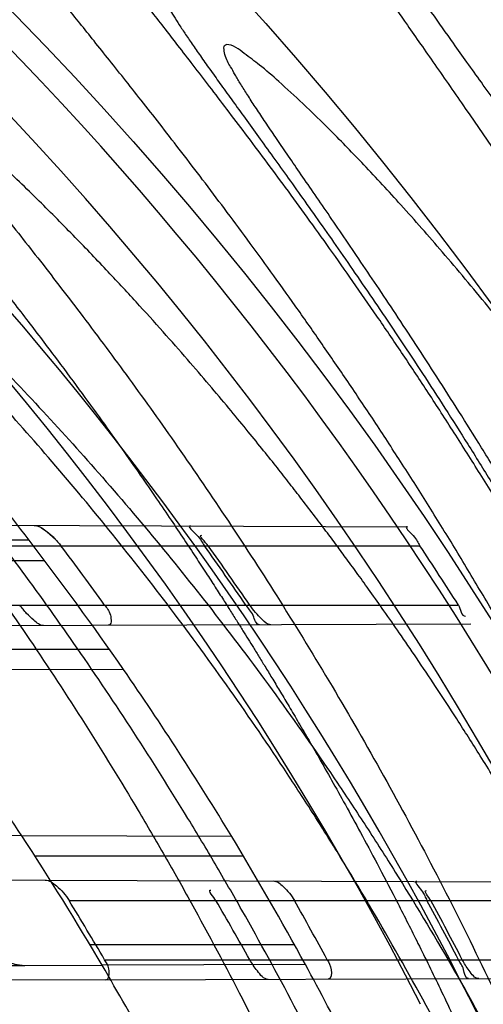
# Model space of a CAD drawing. Header units: millimetres. Extents: x 0 to 297, y 0 to 210.
# Tile 54 of 256: x 143.4252 to 143.488, y 91.1829 to 91.3161. Entities that reach past the tile are written whole.
import ezdxf

# ---------------------------------------------------------------- set-up
doc = ezdxf.new("R2010")
doc.units = ezdxf.units.MM
doc.header["$LTSCALE"] = 16.335
doc.layers.get('0').update_dxf_attribs({"linetype": 'CONTINUOUS'})
for name, color, linetype in [('01_GLOBAL', 7, 'CONTINUOUS'), ('INTFCLR_1', 7, 'CONTINUOUS'), ('INTFCLR_144815', 7, 'CONTINUOUS')]:
    doc.layers.add(name, color=color, linetype=linetype)

msp = doc.modelspace()

# ---------------------------------------------------------------- linework, layer by layer
at = {"color": 7, "linetype": 'Continuous'}
msp.add_circle((144.2368034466, 92.193132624), 3.04, dxfattribs=at)
at = {"color": 9, "linetype": 'Continuous'}
msp.add_arc((144.2368034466, 92.193132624), 3.001038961, 182.9674534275, 267.0325465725, dxfattribs=at)
at = {"layer": '01_GLOBAL', "color": 7, "linetype": 'Continuous'}
msp.add_circle((144.2368034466, 92.193132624), 3.08, dxfattribs=at)
at = {"layer": 'INTFCLR_1', "color": 9, "linetype": 'Continuous'}
for p, q in [((143.3931417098, 91.2478039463), (143.4777201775, 91.24750871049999)), ((143.4265115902, 91.24568746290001), (143.3956263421, 91.2457952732)), ((143.3973367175, 91.24490896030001), (143.4794194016, 91.24490896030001)), ((143.4286282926, 91.24290896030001), (143.3980367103, 91.24290896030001)), ((143.4038416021, 91.23690896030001), (143.4846288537, 91.23690896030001)), ((143.4044095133, 91.2340533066), (143.4862961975, 91.23433914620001)), ((143.4373818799, 91.23090896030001), (143.4076002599, 91.23090896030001)), ((143.4392910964, 91.2281750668), (143.4097579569, 91.22807197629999)), ((143.4539368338, 91.20559173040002), (143.4255057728, 91.20569097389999)), ((143.4555496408, 91.20290896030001), (143.4273140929, 91.20290896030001)), ((143.4286715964, 91.19967992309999), (143.5062675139, 91.1994090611)), ((143.4319143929, 91.19690896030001), (143.5075151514, 91.19690896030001)), ((143.4624530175, 91.1909089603), (143.4347620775, 91.1909089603)), ((143.3709805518, 91.1879366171), (143.4259246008, 91.18812840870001)), ((143.4639097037, 91.1882610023), (143.4363873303, 91.1881649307)), ((143.436735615, 91.18890896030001), (143.5115067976, 91.18890896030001)), ((143.4368668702, 91.18616660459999), (143.5127427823, 91.1864314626))]:
    msp.add_line(p, q, dxfattribs=at)
at = {"layer": 'INTFCLR_1', "color": 7, "linetype": 'Continuous'}
for p, q in [((143.4289429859, 91.2468334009), (143.4300631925, 91.2458105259)), ((143.4245295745, 91.1883132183), (143.4259246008, 91.18812840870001))]:
    msp.add_line(p, q, dxfattribs=at)
at = {"layer": 'INTFCLR_1', "color": 6, "linetype": 'Continuous'}
for p, q in [((143.4777201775, 91.24750871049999), (143.4777549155, 91.2475085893)), ((143.4863300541, 91.2343392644), (143.4862961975, 91.23433914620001)), ((143.4255057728, 91.20569097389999), (143.4146580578, 91.20572883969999)), ((143.3554127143, 91.1999356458), (143.4286715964, 91.19967992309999)), ((143.4259246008, 91.18812840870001), (143.4363873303, 91.1881649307)), ((143.4368668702, 91.18616660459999), (143.3660678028, 91.1859194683))]:
    msp.add_line(p, q, dxfattribs=at)
for centre, radius, start, end in [((143.076579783, 90.97690896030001), 0.4827613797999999, 270, 90.00000002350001), ((143.076579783, 90.97690896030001), 0.4587930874, 270, 90.00000002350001), ((143.076579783, 90.97690896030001), 0.441241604, 34.7120513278, 37.5274422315), ((143.0763157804, 90.97720855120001), 0.444232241, 35.7750931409, 37.057316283), ((143.076588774, 90.97689578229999), 0.4598379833, 34.43321213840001, 35.6507272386), ((143.076724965, 90.9766450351), 0.4602955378, 34.4320085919, 35.6482862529), ((143.0765877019, 90.976896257), 0.4838431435, 32.5061741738, 33.6366877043), ((143.076579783, 90.97690896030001), 0.417241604, 30.4187297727, 33.2518501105), ((143.076579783, 90.97690896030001), 0.441241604, 28.6197133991, 31.2163513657), ((143.0763692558, 90.9771859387), 0.417959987, 30.43515598, 31.7156135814), ((143.0766798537, 90.9766674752), 0.4349940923, 29.2038350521, 30.4182946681), ((143.0763850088, 90.9771732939), 0.444192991, 28.4684611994, 29.6489894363), ((143.0766170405, 90.9769141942), 0.4598041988, 27.4551693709, 28.5844232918), ((143.0771109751, 90.97691428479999), 0.4598248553, 27.4538193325, 28.5830080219)]:
    msp.add_arc(centre, radius, start, end, dxfattribs=at)
at = {"layer": 'INTFCLR_1', "color": 9, "linetype": 'Continuous'}
for radius, start, end in [(0.441241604, 37.5274422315, 41.2891321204), (0.417241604, 33.2518501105, 37.010446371), (0.441241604, 31.2163513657, 34.7120513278), (0.417241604, 26.8886711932, 30.4187297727), (0.441241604, 25.3056735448, 28.6197133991)]:
    msp.add_arc((143.076579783, 90.97690896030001), radius, start, end, dxfattribs=at)
for points, knots in [([(143.505791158, 90.8276271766), (143.5067409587, 90.8302116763), (143.5086022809, 90.8354304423), (143.5121486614, 90.84601401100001), (143.5179028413, 90.8650111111), (143.5232385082, 90.8873082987), (143.5267617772, 90.90723622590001), (143.5282429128, 90.9174118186), (143.5290073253, 90.92329723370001), (143.5307716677, 90.93807275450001), (143.5326049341, 90.9633194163), (143.5323109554, 90.99310602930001), (143.5309256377, 91.0124090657), (143.5300542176, 91.021322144), (143.5294126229, 91.02725019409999), (143.5274302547, 91.04325002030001), (143.5229291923, 91.06887020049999), (143.5164430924, 91.09388353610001), (143.5118037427, 91.1087295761), (143.5100588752, 91.1140398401), (143.5074043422, 91.1218621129), (143.501415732, 91.13821577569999), (143.4910739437, 91.16221785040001), (143.4792964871, 91.1848938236), (143.4710860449, 91.1988510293), (143.4672487, 91.2050639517), (143.4646994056, 91.2091138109), (143.4578048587, 91.21976497), (143.446251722, 91.2361118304), (143.4302039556, 91.2560120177), (143.4166114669, 91.2709286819), (143.4071163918, 91.280463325), (143.4018664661, 91.2855115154), (143.3945821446, 91.292319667), (143.3843862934, 91.301234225), (143.373349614, 91.3098835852), (143.3667450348, 91.31458051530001), (143.3640805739, 91.316384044), (143.3625174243, 91.3174211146), (143.360134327, 91.3189510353), (143.3576340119, 91.3204557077), (143.3554317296, 91.3216111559), (143.3541938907, 91.32218598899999), (143.3532081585, 91.3225375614), (143.3525262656, 91.3226967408), (143.3519536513, 91.3226102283), (143.3518421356, 91.322071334), (143.35211692, 91.3214756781), (143.35259409, 91.3206502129), (143.3533650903, 91.31961113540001), (143.354392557, 91.3183442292), (143.3556852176, 91.31685831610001), (143.3572290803, 91.3151525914), (143.358673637, 91.31359842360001), (143.3599466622, 91.3122446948), (143.3621637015, 91.30990205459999), (143.3658426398, 91.3060562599), (143.3733257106, 91.29820400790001), (143.3814986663, 91.2893945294), (143.3889438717, 91.2809746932), (143.3935459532, 91.2756206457), (143.4009463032, 91.2668314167), (143.4122758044, 91.252588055), (143.4271285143, 91.2318655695), (143.4378788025, 91.2149484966), (143.4449171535, 91.2029069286), (143.4496927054, 91.19443764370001), (143.457931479, 91.1789786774), (143.4689344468, 91.1556341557), (143.4765250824, 91.1361710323), (143.480055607, 91.1260798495)], [0, 0, 0, 0, 0.0103790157, 0.0208837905, 0.0420711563, 0.0851838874, 0.1071959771, 0.1183352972, 0.1239410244, 0.1295662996, 0.174425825, 0.2192336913, 0.2417180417, 0.247353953, 0.2529903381, 0.2641931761, 0.3081223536, 0.3509244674, 0.3614867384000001, 0.3667496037, 0.3719933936, 0.3926231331, 0.4323811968, 0.4704128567, 0.4888542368, 0.4934078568, 0.4979383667, 0.5068920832, 0.5412323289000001, 0.5733304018, 0.6031976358, 0.6172527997, 0.6240454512, 0.6306500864, 0.6548352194, 0.6750684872, 0.6834752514, 0.6853781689, 0.6871962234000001, 0.6905460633, 0.6960524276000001, 0.6981915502, 0.6999110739, 0.7012078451, 0.7020914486, 0.7026255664, 0.703100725, 0.7038824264, 0.7050749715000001, 0.7066970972, 0.7087489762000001, 0.7112252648, 0.7141188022, 0.7174211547, 0.7192230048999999, 0.7211233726, 0.7295789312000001, 0.7392839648, 0.7620096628, 0.7748693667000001, 0.7816473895, 0.7886214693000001, 0.8181786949, 0.8502212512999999, 0.8846823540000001, 0.8936821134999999, 0.9027944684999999, 0.9213301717, 0.9597016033, 1, 1, 1, 1]), ([(143.4875537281, 91.1253987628), (143.4839524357, 91.1354479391), (143.4762085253, 91.1548301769), (143.4649935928, 91.1780553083), (143.456598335, 91.1934314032), (143.4517307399, 91.201857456), (143.444552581, 91.2138441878), (143.4335886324, 91.2306820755), (143.4184487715, 91.25129397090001), (143.4069045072, 91.26545359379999), (143.3993634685, 91.2741904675), (143.3946716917, 91.2795147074), (143.3870801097, 91.28788794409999), (143.3787500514, 91.2966421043), (143.3711186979, 91.304445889), (143.3673713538, 91.30826044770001), (143.3651042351, 91.3105933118), (143.3638188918, 91.3119215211), (143.3617741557, 91.3140782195), (143.3599399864, 91.31598820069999), (143.3558618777, 91.320909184), (143.3574002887, 91.32090895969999)], [0, 0, 0, 0, 0.1351411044, 0.2639657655, 0.326251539, 0.3568857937, 0.3871506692, 0.5031238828, 0.6110823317, 0.7107727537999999, 0.7343091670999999, 0.7571888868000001, 0.8006105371, 0.8773801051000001, 0.9101731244, 0.9387430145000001, 0.9451630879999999, 0.9512497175, 0.9624026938, 0.9805243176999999, 1, 1, 1, 1]), ([(143.3574002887, 91.32090895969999), (143.3579828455, 91.3209088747), (143.360948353, 91.3197357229), (143.3643531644, 91.3177442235), (143.3676585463, 91.31566523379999), (143.3692467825, 91.31463053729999), (143.3719545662, 91.31283211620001), (143.378664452, 91.3081521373), (143.3898825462, 91.2995381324), (143.4002548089, 91.29065717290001), (143.4076654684, 91.28387553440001), (143.4130031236, 91.27885055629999), (143.422653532, 91.2693642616), (143.4364709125, 91.2545242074), (143.4527894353, 91.23472347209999), (143.4645442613, 91.2184512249), (143.4715593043, 91.2078481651), (143.474151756, 91.2038188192), (143.4780526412, 91.1976396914), (143.4863962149, 91.18376385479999), (143.4983688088, 91.16121559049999), (143.5088888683, 91.1373346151), (143.5149812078, 91.1210611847), (143.5176807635, 91.1132799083), (143.5194547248, 91.1079989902), (143.524169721, 91.0932405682), (143.5307635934, 91.068371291), (143.5353421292, 91.0428843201), (143.5373581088, 91.02696958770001), (143.5380104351, 91.0210743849), (143.5388963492, 91.01221151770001), (143.5403047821, 90.993017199), (143.5406037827, 90.96339318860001), (143.5387395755, 90.93828707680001), (143.5369460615, 90.9235962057), (143.5361688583, 90.9177433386), (143.5346627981, 90.9076231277), (143.5310794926, 90.8877998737), (143.5256534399, 90.86562413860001), (143.5198047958, 90.8467377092), (143.5161994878, 90.83621326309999), (143.5143072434, 90.8310236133), (143.5133416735, 90.828453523)], [0, 0, 0, 0, 0.0031306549, 0.0166311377, 0.0214593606, 0.0240790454, 0.0268205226, 0.0389267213, 0.0680356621, 0.1027866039, 0.1122691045, 0.1220183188, 0.1421809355, 0.1849822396, 0.2309158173, 0.2799873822, 0.2927706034, 0.2992370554, 0.3057353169, 0.3320403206, 0.3862319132, 0.4428084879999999, 0.4721383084, 0.4795908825, 0.487069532, 0.5020757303, 0.5628487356, 0.6251729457, 0.6410612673, 0.6490543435, 0.6570463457, 0.6889269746, 0.7524526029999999, 0.8160592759, 0.8240370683, 0.8319876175, 0.8477879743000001, 0.8790177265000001, 0.9402188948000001, 0.970317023, 0.9852457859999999, 1, 1, 1, 1])]:
    msp.add_open_spline(points, degree=3, knots=knots, dxfattribs=at)
at = {"layer": 'INTFCLR_1', "color": 6, "linetype": 'Continuous'}
for points, knots in [([(143.391388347, 91.3209089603), (143.3904120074, 91.3209089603), (143.3921762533, 91.3175482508), (143.3936912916, 91.315694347), (143.3961672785, 91.3124411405), (143.3992225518, 91.30876154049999), (143.403128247, 91.3040654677), (143.4076936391, 91.29861198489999), (143.4125904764, 91.2926805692), (143.4174256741, 91.286720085), (143.4219266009, 91.28104271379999), (143.4260587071, 91.27571427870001), (143.4298162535, 91.27075815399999), (143.4332121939, 91.266182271), (143.4362702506, 91.26197618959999), (143.4390204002, 91.2581218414), (143.4414908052, 91.2545969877), (143.44370074, 91.2513921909), (143.4456749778, 91.24848640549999), (143.4474377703, 91.24585559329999), (143.4490168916, 91.24346918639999), (143.4504211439, 91.2413232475), (143.4516679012, 91.2393981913), (143.4527743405, 91.2376740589), (143.4537663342, 91.2361152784), (143.4546489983, 91.2347177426), (143.4556772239, 91.23307898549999), (143.456672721, 91.23147797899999), (143.4576979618, 91.229813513), (143.4585721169, 91.2283843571), (143.4595323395, 91.2268022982), (143.4605887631, 91.22504676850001), (143.4617562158, 91.22308812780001), (143.4630444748, 91.22090314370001), (143.464465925, 91.21846216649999), (143.4660286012, 91.2157418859), (143.4677482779, 91.21270225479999), (143.4696392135, 91.20930191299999), (143.4717186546, 91.20548838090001), (143.4740086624, 91.2011951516), (143.4765248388, 91.1963580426), (143.4792812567, 91.1909028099), (143.4822951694, 91.18473858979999), (143.4855914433, 91.1777384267), (143.4891913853, 91.16974930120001), (143.4931140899, 91.16057587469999), (143.4973740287, 91.14998328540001), (143.5019825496, 91.13763594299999), (143.5068772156, 91.12325026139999), (143.5117345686, 91.10722271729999), (143.5162134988, 91.0902287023), (143.5200746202, 91.0730385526), (143.5232856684, 91.05580143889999), (143.5258459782, 91.03858559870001), (143.5277689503, 91.0213883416), (143.5290609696, 91.0042502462), (143.529733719, 90.9871546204), (143.5297948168, 90.97012845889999), (143.5292510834, 90.9531560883), (143.5281065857, 90.9362397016), (143.5263644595, 90.9193928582), (143.5240214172, 90.9025816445), (143.5210770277, 90.88582850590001), (143.5175167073, 90.8690970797), (143.5133376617, 90.85240858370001), (143.5085942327, 90.8359945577), (143.5035656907, 90.8206525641), (143.4986112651, 90.80703250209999), (143.4940105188, 90.7954001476), (143.4897809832, 90.7854046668), (143.485903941, 90.7767502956), (143.4823616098, 90.7692115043), (143.4791285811, 90.76260345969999), (143.4761817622, 90.75678861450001), (143.4734988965, 90.7516551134), (143.4710647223, 90.7471189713), (143.4688610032, 90.7431068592), (143.466865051, 90.7395466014), (143.4650570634, 90.7363786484), (143.4634184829, 90.7335526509), (143.461937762, 90.7310351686), (143.4606041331, 90.72879595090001), (143.4594032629, 90.72680144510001), (143.4583170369, 90.7250147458), (143.457331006, 90.7234069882), (143.4564183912, 90.7219306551), (143.4555069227, 90.720467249), (143.4545265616, 90.7189048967), (143.4534184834, 90.71715367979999), (143.4521719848, 90.7152023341), (143.4507682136, 90.71302749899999), (143.4491853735, 90.7106037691), (143.4474055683, 90.7079124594), (143.4454085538, 90.7049352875), (143.4431685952, 90.701647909), (143.4406602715, 90.6980271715), (143.4378551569, 90.6940523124), (143.4347311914, 90.6897123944), (143.4312583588, 90.6849889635), (143.4274059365, 90.6798656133), (143.4231637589, 90.6743560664), (143.4185304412, 90.6684770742), (143.4135422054, 90.66229925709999), (143.408452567, 90.6561180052), (143.4036878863, 90.6504204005), (143.3995946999, 90.6455048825), (143.3963986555, 90.6416642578), (143.3938021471, 90.6382708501), (143.3922373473, 90.6363594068), (143.3903920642, 90.6329089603), (143.391388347, 90.6329089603)], [0, 0, 0, 0, 0.0038604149, 0.007501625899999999, 0.0124785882, 0.0188917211, 0.0268498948, 0.0364677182, 0.0470694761, 0.05724446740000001, 0.066818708, 0.0757144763, 0.0839053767, 0.0914099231, 0.0982451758, 0.1044667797, 0.1101313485, 0.11526428, 0.1198589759, 0.1240215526, 0.1277856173, 0.1311734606, 0.1341617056, 0.1368541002, 0.1392736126, 0.1414672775, 0.143389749, 0.1469230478, 0.1489215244, 0.1511192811, 0.1535471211, 0.1562389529, 0.1592204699, 0.1625628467, 0.1662680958, 0.1703891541, 0.1749670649, 0.1800767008, 0.1857729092, 0.1921414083, 0.199315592, 0.2073311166, 0.2163077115, 0.2264451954, 0.2379233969, 0.2509534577, 0.2658909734, 0.2830621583, 0.3030578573, 0.3259639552, 0.3492662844, 0.3725305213, 0.3956109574, 0.4185782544, 0.4413347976, 0.4640172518, 0.4865192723, 0.5089682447, 0.5313242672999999, 0.5536477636, 0.5759939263, 0.5982772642, 0.6207472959, 0.6432362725, 0.6658996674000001, 0.6887559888, 0.7107777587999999, 0.7297237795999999, 0.7460531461, 0.7602331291, 0.7726347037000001, 0.7835467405, 0.7931663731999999, 0.8017211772, 0.8093215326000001, 0.8160683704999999, 0.8220757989, 0.8274205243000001, 0.8322066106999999, 0.8364980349, 0.8403367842, 0.8437547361, 0.8468031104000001, 0.8495420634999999, 0.8520223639, 0.8542604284, 0.8564046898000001, 0.8588391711, 0.861553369, 0.8645986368, 0.8679945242, 0.8717882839, 0.8760445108, 0.8807522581, 0.8859628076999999, 0.8917731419, 0.8981681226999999, 0.9051985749, 0.9129160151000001, 0.9213486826, 0.9305434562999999, 0.9404096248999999, 0.9509435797, 0.9619432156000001, 0.9720502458, 0.9803711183, 0.9870628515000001, 0.9922716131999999, 0.9960607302, 1, 1, 1, 1]), ([(143.3913883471, 90.6329089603), (143.3925009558, 90.6329089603), (143.3944304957, 90.6342092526), (143.3973970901, 90.6359951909), (143.4007982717, 90.63846662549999), (143.4050037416, 90.641686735), (143.4100111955, 90.64579797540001), (143.4155298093, 90.6505901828), (143.4211292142, 90.6557134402), (143.4264144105, 90.6607775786), (143.43125736, 90.6656028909), (143.4356657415, 90.6701567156), (143.4396603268, 90.6744161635), (143.4432708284, 90.6783761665), (143.4465216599, 90.6820354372), (143.4494397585, 90.68539654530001), (143.4520627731, 90.68848206), (143.4544121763, 90.6912986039), (143.456513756, 90.6938607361), (143.4583900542, 90.69618388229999), (143.4600695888, 90.6982924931), (143.4615949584, 90.7002315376), (143.4630975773, 90.7021632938), (143.4646983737, 90.7042463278), (143.4663978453, 90.7064880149), (143.4680793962, 90.7087376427), (143.4697311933, 90.7109767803), (143.4714499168, 90.71333865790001), (143.4733525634, 90.7159926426), (143.4754791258, 90.7190089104), (143.477855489, 90.7224451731), (143.4805066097, 90.7263640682), (143.4834545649, 90.73083052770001), (143.4867221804, 90.73592456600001), (143.4903444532, 90.7417581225), (143.4943554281, 90.74846001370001), (143.4987865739, 90.7561875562), (143.5036710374, 90.7651488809), (143.5090369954, 90.7755879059), (143.5149200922, 90.78786990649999), (143.5212054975, 90.8021696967), (143.5274896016, 90.8180379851), (143.5333654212, 90.8347684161), (143.5385840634, 90.85172715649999), (143.543100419, 90.8687485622), (143.5469295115, 90.8858143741), (143.5500694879, 90.9028343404), (143.5525457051, 90.9198546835), (143.5543635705, 90.93680288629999), (143.5555404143, 90.953705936), (143.5560867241, 90.9705470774), (143.5560112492, 90.9873292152), (143.5553196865, 91.00406232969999), (143.5540157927, 91.0207358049), (143.5520992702, 91.03735679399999), (143.5495685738, 91.05392286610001), (143.5464237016, 91.0704086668), (143.5426520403, 91.08685112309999), (143.5382472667, 91.1032296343), (143.5331875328, 91.11956315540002), (143.527486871, 91.1357686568), (143.5213730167, 91.1512348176), (143.515238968, 91.1652433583), (143.5094946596, 91.17729987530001), (143.5042564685, 91.18755505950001), (143.4994933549, 91.19635787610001), (143.4951738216, 91.20395281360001), (143.4912628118, 91.21054467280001), (143.4877284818, 91.21628951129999), (143.4845342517, 91.2213187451), (143.4816534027, 91.22572797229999), (143.4790579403, 91.22960449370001), (143.4767281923, 91.23301003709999), (143.4746357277, 91.2360102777), (143.472765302, 91.23864767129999), (143.4710870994, 91.24097947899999), (143.46957943, 91.2430470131), (143.4681380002, 91.2450001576), (143.4666395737, 91.2470074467), (143.4649885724, 91.2491911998), (143.463288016, 91.2514092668), (143.4615819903, 91.2536039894), (143.4598543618, 91.2557981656), (143.4579581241, 91.2581730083), (143.4558400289, 91.260784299), (143.4534675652, 91.2636590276), (143.4508179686, 91.26680939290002), (143.447859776, 91.2702519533), (143.4445666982, 91.2739955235), (143.4409044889, 91.27805121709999), (143.4368464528, 91.28241728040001), (143.4323696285, 91.2870829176), (143.4274456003, 91.2920302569), (143.4220754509, 91.2972158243), (143.4163486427, 91.3024971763), (143.410661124, 91.30747107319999), (143.4054543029, 91.3117747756), (143.4010724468, 91.3151480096), (143.3975442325, 91.3177259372), (143.3944939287, 91.3195690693), (143.3925216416, 91.3209089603), (143.3913883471, 91.3209089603)], [0, 0, 0, 0, 0.0042187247, 0.0081401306, 0.0133978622, 0.0200459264, 0.0282638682, 0.0379443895, 0.0477615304, 0.05703690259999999, 0.0656973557, 0.0736821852, 0.0810680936, 0.0878383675, 0.0940009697, 0.0996271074, 0.1047154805, 0.1093563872, 0.1135342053, 0.1172803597, 0.1206792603, 0.1237557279, 0.1266349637, 0.1299589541, 0.1337168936, 0.1373013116, 0.1406085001, 0.1442672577, 0.148377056, 0.1529904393, 0.1582606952, 0.164218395, 0.1709303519, 0.1785521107, 0.1871652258, 0.1969659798, 0.2081658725, 0.2209392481, 0.2356613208, 0.2526660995, 0.2725685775, 0.2948769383, 0.3173640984, 0.3397873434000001, 0.3621386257, 0.3841211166, 0.4060891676, 0.4277469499, 0.4493218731, 0.470705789, 0.4919793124, 0.5131981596, 0.5343255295, 0.5554668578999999, 0.5765984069, 0.5977513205, 0.6189954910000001, 0.6402209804, 0.6617015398, 0.6832900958, 0.7050415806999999, 0.7268239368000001, 0.7463339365, 0.7630160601, 0.7774553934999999, 0.7899931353, 0.8009638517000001, 0.8105830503, 0.8190545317, 0.8265380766, 0.8331730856, 0.8390248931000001, 0.8442268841, 0.8488182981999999, 0.8528943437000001, 0.8564866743, 0.8597116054, 0.8625968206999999, 0.8656908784, 0.8692094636, 0.8729771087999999, 0.8762884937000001, 0.879749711, 0.8835661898, 0.8878115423, 0.8924986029, 0.8976989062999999, 0.9034198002, 0.9097088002, 0.9166034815, 0.9241390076, 0.9323094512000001, 0.9411199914, 0.9506041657, 0.9606137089, 0.9706541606, 0.9792553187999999, 0.9862062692, 0.9916647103, 0.9957028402, 1, 1, 1, 1]), ([(143.4483412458, 91.2476112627), (143.4478433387, 91.2476130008), (143.4497229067, 91.2460440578), (143.4498940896, 91.2453999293), (143.4502462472, 91.24490896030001)], [0, 0, 0, 0, 0.4517762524, 1, 1, 1, 1]), ([(143.4777201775, 91.24750871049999), (143.4772460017, 91.2475103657), (143.4789646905, 91.2459993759), (143.4791085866, 91.24537612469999), (143.4794194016, 91.24490896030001)], [0, 0, 0, 0, 0.4580143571, 1, 1, 1, 1]), ([(143.4284589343, 91.23413725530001), (143.4279629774, 91.2341355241), (143.4271556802, 91.234838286), (143.4261345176, 91.2357799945), (143.4255287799, 91.2365164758), (143.4252356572, 91.23690896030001)], [0, 0, 0, 0, 0.3455629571, 0.6586856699, 1, 1, 1, 1]), ([(143.4367294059, 91.23690896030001), (143.437033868, 91.2364864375), (143.4376235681, 91.23589805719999), (143.4376972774, 91.2341695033), (143.4372249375, 91.2341678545)], [0, 0, 0, 0, 0.5243913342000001, 1, 1, 1, 1]), ([(143.4577193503, 91.2342393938), (143.457210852, 91.2342376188), (143.4569147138, 91.2357724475), (143.4561826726, 91.2364334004), (143.4558566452, 91.23690896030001)], [0, 0, 0, 0, 0.4686271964, 1, 1, 1, 1]), ([(143.459222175, 91.2342446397), (143.4587694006, 91.2342430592), (143.4576895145, 91.23527629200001), (143.456863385, 91.2361975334), (143.4563756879, 91.23690896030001)], [0, 0, 0, 0, 0.3442340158, 1, 1, 1, 1]), ([(143.4286715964, 91.19967992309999), (143.4292455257, 91.1996779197), (143.4305369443, 91.1987284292), (143.4314542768, 91.1976535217), (143.4319143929, 91.19690896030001)], [0, 0, 0, 0, 0.3960364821, 1, 1, 1, 1]), ([(143.4595526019, 91.1995721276), (143.4600714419, 91.1995703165), (143.461226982, 91.19862699), (143.4620193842, 91.19761423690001), (143.4624208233, 91.19690896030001)], [0, 0, 0, 0, 0.3900004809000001, 1, 1, 1, 1]), ([(143.4789945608, 91.19950426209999), (143.4785329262, 91.1995058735), (143.4800366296, 91.19799294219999), (143.4801290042, 91.19736433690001), (143.4803771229, 91.19690896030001)], [0, 0, 0, 0, 0.4709515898, 1, 1, 1, 1]), ([(143.4368668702, 91.18616660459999), (143.4373852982, 91.1861684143), (143.4374641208, 91.1878330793), (143.436967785, 91.1885138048), (143.436735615, 91.18890896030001)], [0, 0, 0, 0, 0.5307748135, 1, 1, 1, 1]), ([(143.458894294, 91.1862434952), (143.4582726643, 91.1862413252), (143.4573679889, 91.1874479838), (143.4566815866, 91.18837225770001), (143.4563815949, 91.18890896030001)], [0, 0, 0, 0, 0.5027416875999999, 1, 1, 1, 1]), ([(143.4668660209, 91.18890896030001), (143.4671011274, 91.188475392), (143.4675549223, 91.1878102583), (143.4674282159, 91.1862732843), (143.4669825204, 91.1862717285)], [0, 0, 0, 0, 0.5253018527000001, 1, 1, 1, 1]), ([(143.4860010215, 91.1863381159), (143.4855287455, 91.1863364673), (143.4854392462, 91.18782401), (143.4848640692, 91.1884668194), (143.4846343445, 91.18890896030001)], [0, 0, 0, 0, 0.4866156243, 1, 1, 1, 1]), ([(143.4874011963, 91.1863430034), (143.4868263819, 91.1863409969), (143.4860260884, 91.1875256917), (143.4854175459, 91.1883970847), (143.4851516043, 91.18890896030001)], [0, 0, 0, 0, 0.4991231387, 1, 1, 1, 1])]:
    msp.add_open_spline(points, degree=3, knots=knots, dxfattribs=at)
at = {"layer": 'INTFCLR_1', "color": 7, "linetype": 'Continuous'}
for points, knots in [([(143.4271897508, 91.24768509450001), (143.4277777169, 91.2476838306), (143.4287472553, 91.2470201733), (143.4298984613, 91.24603047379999), (143.4305372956, 91.24529486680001), (143.4308278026, 91.2449089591)], [0, 0, 0, 0, 0.3791873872, 0.6884873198, 1, 1, 1, 1]), ([(143.4205584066, 91.1909098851), (143.4208410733, 91.1904558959), (143.421555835, 91.18973529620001), (143.4228476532, 91.18890543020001), (143.424286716, 91.1883196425), (143.4253752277, 91.18812745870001), (143.4259234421, 91.18812970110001)], [0, 0, 0, 0, 0.2571566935, 0.4767242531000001, 0.7363888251, 1, 1, 1, 1])]:
    msp.add_open_spline(points, degree=3, knots=knots, dxfattribs=at)
msp.add_open_spline([(143.4271897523, 91.24768509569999), (143.4276635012, 91.24768344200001), (143.4281304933, 91.2474373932), (143.4285056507, 91.24714808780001)], degree=3, dxfattribs=at)
at = {"layer": 'INTFCLR_1', "color": 6, "linetype": 'Continuous'}
for points in [[(143.4507656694, 91.24490896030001), (143.4504327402, 91.2453731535), (143.4493110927, 91.2463794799), (143.4498823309, 91.2463774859)], [(143.4846288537, 91.23690896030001), (143.484951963, 91.23640190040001), (143.4850006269, 91.23538804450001), (143.4856018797, 91.2353901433)], [(143.4517978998, 91.19690896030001), (143.4515313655, 91.1973629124), (143.4505936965, 91.1983371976), (143.4511201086, 91.1983353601)], [(143.4808946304, 91.19690896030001), (143.4806568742, 91.1973453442), (143.4797953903, 91.1982744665), (143.4802923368, 91.1982727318)]]:
    msp.add_open_spline(points, degree=3, dxfattribs=at)
at = {"layer": 'INTFCLR_144815', "color": 6, "linetype": 'Continuous'}
for radius in [0.5104906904, 0.4864760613]:
    msp.add_circle((143.076579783, 90.97690896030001), radius, dxfattribs=at)
for radius, start, end in [(0.7037433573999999, 313.9937911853, 154.5150993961), (0.6797433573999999, 312.9543589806, 154.5144414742), (0.6572577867, 282.2440355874, 71.2863570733), (0.5288304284, 45.0000000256, 314.9999999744), (0.5278840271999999, 44.999999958, 315.000000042), (0.5271191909, 44.99999997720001, 315.0000000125), (0.4765351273, 25.6072723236, 64.3927276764), (0.4525204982, 27.0737153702, 62.92628462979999)]:
    msp.add_arc((143.076579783, 90.97690896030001), radius, start, end, dxfattribs=at)
at = {"layer": 'INTFCLR_144815', "color": 9, "linetype": 'Continuous'}
for centre, radius, start, end in [((143.076579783, 90.97690896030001), 0.6528896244, 292.4997540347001, 54.0964566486), ((143.0765826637, 90.97691030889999), 0.5889741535, 292.4997540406, 54.09645665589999), ((143.0766003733, 90.97691387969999), 0.5790161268, 311.2505121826, 48.7494878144), ((143.0730518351, 90.9021861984), 0.598456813, 43.1339494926, 48.0227414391)]:
    msp.add_arc(centre, radius, start, end, dxfattribs=at)
at = {"layer": 'INTFCLR_144815', "color": 6, "linetype": 'Continuous'}
for points, knots in [([(143.559959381, 90.9769089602), (143.559959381, 90.97942306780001), (143.5599220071, 90.98445191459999), (143.5597537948, 90.991994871), (143.5594733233, 90.9995378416), (143.5590804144, 91.0070808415), (143.5585748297, 91.01462372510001), (143.5579562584, 91.0221664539), (143.5572243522, 91.02970866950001), (143.5563786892, 91.0372501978), (143.5554188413, 91.0447904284), (143.5543443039, 91.05232900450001), (143.5531546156, 91.0598649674), (143.5518492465, 91.0673976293), (143.5504277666, 91.0749256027), (143.5488896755, 91.0824478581), (143.5472346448, 91.08996252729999), (143.5454623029, 91.097468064), (143.5435725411, 91.1049619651), (143.5415652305, 91.1124420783), (143.5394406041, 91.11990520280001), (143.5371989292, 91.1273484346), (143.5348409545, 91.13476773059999), (143.5323675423, 91.1421592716), (143.529780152, 91.1495180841), (143.5270804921, 91.1568392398), (143.5242709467, 91.1641167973), (143.5213543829, 91.17134449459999), (143.5183344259, 91.17851521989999), (143.5152154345, 91.1856212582), (143.5120026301, 91.19265416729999), (143.5087022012, 91.19960473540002), (143.505321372, 91.2064630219), (143.5018684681, 91.2132183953), (143.4983529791, 91.2198595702), (143.4947855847, 91.22637469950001), (143.4911781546, 91.2327514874), (143.4875436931, 91.2389773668), (143.4838962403, 91.24503970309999), (143.4802507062, 91.2509260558), (143.4766226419, 91.2566244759), (143.473027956, 91.2621238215), (143.4694825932, 91.2674140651), (143.4660021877, 91.2724865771), (143.4626017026, 91.2773343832), (143.459295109, 91.2819523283), (143.4560950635, 91.2863372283), (143.4530128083, 91.2904877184), (143.4500581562, 91.2944040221), (143.4472396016, 91.29808760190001), (143.4445638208, 91.3015416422), (143.4420354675, 91.3047711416), (143.4396569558, 91.3077830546), (143.4374291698, 91.31058532), (143.4353519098, 91.3131862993), (143.4334244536, 91.3155941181), (143.4316455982, 91.3178166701), (143.4300138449, 91.3198614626), (143.4285275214, 91.32173548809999), (143.4271849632, 91.3234451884), (143.4259844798, 91.3249961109), (143.4249241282, 91.3263946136), (143.4240021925, 91.3276429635), (143.4232155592, 91.32875491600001), (143.422565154, 91.3297078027), (143.4220400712, 91.3305844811), (143.4215107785, 91.33140008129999), (143.4211293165, 91.33289918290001), (143.4216624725, 91.3329088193)], [0, 0, 0, 0, 0.0193232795, 0.0386507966, 0.0579870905, 0.0773359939, 0.09670230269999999, 0.1160891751, 0.1355014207, 0.154941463, 0.1744140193, 0.1939206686, 0.213465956, 0.2330500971, 0.2526769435, 0.2723457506, 0.2920596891, 0.3118161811, 0.3316171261, 0.3514582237, 0.3713396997, 0.3912550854, 0.4112023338, 0.4311723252, 0.4511600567, 0.471153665, 0.4911437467, 0.5111161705, 0.5310553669, 0.5509435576, 0.5707599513, 0.5904809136, 0.6100798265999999, 0.6295269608, 0.6487896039, 0.6678319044, 0.6866152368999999, 0.7050985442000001, 0.7232388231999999, 0.7409918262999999, 0.758313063, 0.7751587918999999, 0.7914870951, 0.8072590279, 0.8224396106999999, 0.8369988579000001, 0.8509122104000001, 0.8641615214, 0.8767332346, 0.8886179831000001, 0.8998102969, 0.9103147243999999, 0.9201416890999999, 0.9293075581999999, 0.9378296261, 0.9457257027, 0.9530130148, 0.9597096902, 0.9658325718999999, 0.9713969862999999, 0.9764171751, 0.9809076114, 0.9848822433, 0.9883555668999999, 0.9913411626, 0.9938520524, 0.9959015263, 1, 1, 1, 1]), ([(143.433067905, 90.62090910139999), (143.4328265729, 90.6209135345), (143.4324756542, 90.62173267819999), (143.4330197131, 90.6224610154), (143.4334366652, 90.6233453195), (143.4339703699, 90.62419814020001), (143.4346161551, 90.625198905), (143.4354019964, 90.62633936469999), (143.4363208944, 90.62762784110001), (143.4373778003, 90.629067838), (143.4385738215, 90.6306651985), (143.4399109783, 90.6324252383), (143.441391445, 90.63435475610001), (143.4430186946, 90.6364625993), (143.4447956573, 90.638757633), (143.4467226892, 90.6412461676), (143.4487964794, 90.6439306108), (143.4510117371, 90.6468115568), (143.4533657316, 90.6498936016), (143.4558612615, 90.6531893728), (143.4585019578, 90.6567137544), (143.461284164, 90.6604731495), (143.4641988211, 90.6644674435), (143.4672349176, 90.66869431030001), (143.4703835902, 90.673154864), (143.473633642, 90.6778472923), (143.4769725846, 90.6827680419), (143.4803867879, 90.68791175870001), (143.4838617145, 90.69327133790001), (143.4873822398, 90.69883811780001), (143.4909329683, 90.704602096), (143.4944985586, 90.7105522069), (143.4980640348, 90.7166766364), (143.5016150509, 90.7229631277), (143.5051380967, 90.72939925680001), (143.508620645, 90.7359726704), (143.5120512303, 90.7426712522), (143.5154195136, 90.7494833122), (143.5187162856, 90.75639770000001), (143.5219334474, 90.7634039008), (143.5250639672, 90.77049210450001), (143.5281017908, 90.777653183), (143.5310417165, 90.78487857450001), (143.5338798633, 90.7921616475), (143.5366072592, 90.7994810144), (143.5392210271, 90.8068281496), (143.5417223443, 90.8142048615), (143.5441140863, 90.8216202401), (143.5463966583, 90.8290768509), (143.5485670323, 90.8365654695), (143.5506238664, 90.84408177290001), (143.5525648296, 90.8516162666), (143.5543887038, 90.8591617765), (143.5560958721, 90.86671694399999), (143.5576869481, 90.8742815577), (143.5591625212, 90.881855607), (143.5605229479, 90.88943824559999), (143.5617683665, 90.89702739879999), (143.5628989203, 90.9046205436), (143.5639149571, 90.91221615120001), (143.5648169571, 90.91981379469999), (143.5656053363, 90.9274129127), (143.5662804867, 90.9350130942), (143.5668427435, 90.942613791), (143.5672924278, 90.9502149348), (143.5676297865, 90.9578162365), (143.5678550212, 90.9654177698), (143.5679682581, 90.97301929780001), (143.5679695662, 90.9806209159), (143.567858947, 90.9882224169), (143.5676363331, 90.99582392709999), (143.5673015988, 91.00342523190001), (143.5668545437, 91.01102638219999), (143.5662949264, 91.0186270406), (143.5656224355, 91.0262270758), (143.5648367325, 91.0338260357), (143.5639374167, 91.0414235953), (143.5629240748, 91.0490191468), (143.5617962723, 91.05661196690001), (143.5605535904, 91.0642010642), (143.5591956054, 91.07178539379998), (143.5577218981, 91.0793638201), (143.5561322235, 91.0869343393), (143.5544265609, 91.09449419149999), (143.5526049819, 91.10204067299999), (143.5506674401, 91.10957186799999), (143.5486137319, 91.117086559), (143.5464439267, 91.1245825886), (143.5441586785, 91.13205611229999), (143.5417591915, 91.139502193), (143.5392470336, 91.1469155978), (143.5366239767, 91.1542912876), (143.5338923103, 91.16162359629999), (143.5310549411, 91.16890614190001), (143.5281154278, 91.1761319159), (143.525078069, 91.1832932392), (143.5219479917, 91.1903817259), (143.5187312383, 91.19738826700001), (143.5154348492, 91.20430302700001), (143.512066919, 91.2111154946), (143.5086366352, 91.2178145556), (143.5051543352, 91.2243885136), (143.5016314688, 91.2308252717), (143.4980805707, 91.2371124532), (143.4945151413, 91.2432376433), (143.4909495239, 91.24918858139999), (143.4873986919, 91.2549534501), (143.4838779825, 91.2605211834), (143.480402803, 91.2658817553), (143.4769882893, 91.27102648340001), (143.4736489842, 91.2759482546), (143.4703985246, 91.28064170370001), (143.4672493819, 91.28510330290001), (143.464212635, 91.2893314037), (143.4612978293, 91.29332617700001), (143.4585129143, 91.29708947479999), (143.4558642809, 91.3006245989), (143.4533568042, 91.30393610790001), (143.450993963, 91.30702956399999), (143.4487779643, 91.3099113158), (143.4467099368, 91.3125882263), (143.444790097, 91.3150674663), (143.4430178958, 91.31735635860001), (143.4413922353, 91.31946213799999), (143.4399116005, 91.32139186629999), (143.4385741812, 91.323152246), (143.4373781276, 91.32474964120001), (143.4363211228, 91.32618976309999), (143.4354021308, 91.3274783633), (143.4346162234, 91.32861891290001), (143.4339704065, 91.32961972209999), (143.4334366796, 91.3304725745), (143.4330197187, 91.3313568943), (143.4324756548, 91.33208523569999), (143.4328265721, 91.33290438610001), (143.433067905, 91.3329088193)], [0, 0, 0, 0, 0.0009310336, 0.002365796, 0.0034193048, 0.0047077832, 0.006237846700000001, 0.0080159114, 0.0100484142, 0.0123424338, 0.0149055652, 0.0177455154, 0.0208683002, 0.0242865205, 0.0280168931, 0.0320641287, 0.03642688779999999, 0.0411013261, 0.0460820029, 0.0513859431, 0.0570470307, 0.0630689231, 0.0694259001, 0.0761196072, 0.0831428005, 0.0904858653, 0.0981365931, 0.1060799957, 0.1142989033, 0.1227742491, 0.1314855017, 0.1404113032, 0.1495299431, 0.1588198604, 0.1682601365, 0.1778307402, 0.1875127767, 0.1972886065, 0.2071421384, 0.2170587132, 0.2270251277, 0.2370298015, 0.2470622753, 0.2571128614, 0.2671789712, 0.2771901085, 0.2871913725, 0.2972229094, 0.3072428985, 0.3172696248, 0.3272959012, 0.3372999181, 0.3472797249, 0.3572378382, 0.3671756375, 0.3770956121, 0.3870009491, 0.3968896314, 0.4067592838, 0.416611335, 0.4264476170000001, 0.4362699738, 0.4460792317, 0.4558777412, 0.465666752, 0.475448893, 0.4852256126, 0.4949995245, 0.5047720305, 0.5145458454, 0.5243224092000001, 0.5341044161, 0.5438932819, 0.5536914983, 0.5635002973, 0.5733219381, 0.5831577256, 0.5930094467, 0.6028783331, 0.6127653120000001, 0.6226711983, 0.6325970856, 0.6425436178, 0.6525082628, 0.6624891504, 0.6724871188, 0.6825027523, 0.6925369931, 0.7025869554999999, 0.7126463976, 0.7227116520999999, 0.7327783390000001, 0.742840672, 0.7528920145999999, 0.7629245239, 0.772929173, 0.7828957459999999, 0.7928124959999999, 0.8026662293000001, 0.8124423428, 0.8221246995, 0.8316958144, 0.8411366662, 0.8504272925, 0.8595467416, 0.8684734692, 0.8771857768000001, 0.8856622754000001, 0.8938824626, 0.9018271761, 0.9094792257, 0.9168237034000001, 0.923848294, 0.9305435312, 0.93690291, 0.9429227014, 0.9486018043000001, 0.9539413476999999, 0.9589446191, 0.9636165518, 0.9679634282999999, 0.9719924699, 0.9757115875, 0.9791292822, 0.9822538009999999, 0.9850935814, 0.9876568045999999, 0.9899510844, 0.9919838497, 0.9937619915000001, 0.9952921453, 0.9965806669, 0.997634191, 0.9990689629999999, 1, 1, 1, 1]), ([(143.3994670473, 91.3209089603), (143.399146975, 91.3209089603), (143.3990453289, 91.3197000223), (143.3998732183, 91.31874922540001), (143.4008762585, 91.3170341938), (143.4024694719, 91.31499494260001), (143.4045267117, 91.3123576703), (143.4070952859, 91.3092171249), (143.4101750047, 91.3054836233), (143.4137722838, 91.30113952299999), (143.4179272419, 91.29608530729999), (143.4226335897, 91.29027809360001), (143.4278792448, 91.2836639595), (143.4336355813, 91.27619926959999), (143.4398265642, 91.2678906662), (143.4463921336, 91.25871707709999), (143.4532128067, 91.2487397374), (143.4601957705, 91.23798721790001), (143.4672140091, 91.2265542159), (143.4741696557, 91.2145077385), (143.4809580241, 91.2019499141), (143.4875044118, 91.1889540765), (143.4937367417, 91.1756130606), (143.4996120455, 91.1619830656), (143.5050872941, 91.1481408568), (143.5101428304, 91.134124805), (143.5147593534, 91.1199874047), (143.5189273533, 91.1057650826), (143.5226468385, 91.09147400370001), (143.525909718, 91.0771665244), (143.5287290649, 91.0628147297), (143.5310996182, 91.0484749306), (143.53303206, 91.0341158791), (143.5345263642, 91.01978289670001), (143.5355886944, 91.00546539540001), (143.5362231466, 90.991176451), (143.5363638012, 90.9816614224), (143.5363638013, 90.9769089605)], [0, 0, 0, 0, 0.0025344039, 0.005901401, 0.0109295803, 0.0177704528, 0.0265540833, 0.0373505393, 0.04991676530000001, 0.0648695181, 0.0820131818, 0.1017234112, 0.1240566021, 0.1488553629, 0.1763609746, 0.2060970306, 0.2381748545, 0.2720515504, 0.3076064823, 0.3443876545, 0.3821831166, 0.4206251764, 0.4595934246, 0.4987613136, 0.5381325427, 0.5774437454, 0.6167240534, 0.6558745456, 0.6947773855, 0.7336358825, 0.7720551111, 0.8105726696, 0.8487051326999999, 0.8867612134, 0.9246626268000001, 0.9623689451, 1, 1, 1, 1]), ([(143.4446760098, 91.3209089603), (143.4444338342, 91.3209089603), (143.4440805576, 91.32008333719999), (143.4445966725, 91.319342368), (143.4449904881, 91.3184389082), (143.4454977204, 91.3175675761), (143.4461122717, 91.3165448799), (143.4468609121, 91.3153794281), (143.4477365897, 91.3140630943), (143.4487436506, 91.31259278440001), (143.4498827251, 91.31096304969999), (143.4511555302, 91.3091686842), (143.4525633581, 91.3072037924), (143.4541073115, 91.30506236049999), (143.455788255, 91.3027379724), (143.4576064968, 91.30022429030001), (143.4595619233, 91.2975147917), (143.4616535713, 91.2946033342), (143.4638797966, 91.2914838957), (143.4662378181, 91.28815120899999), (143.4687238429, 91.2846006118), (143.4713327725, 91.2808285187), (143.4740582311, 91.27683247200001), (143.4768924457, 91.2726114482), (143.4798262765, 91.2681659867), (143.4828493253, 91.2634982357), (143.4859500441, 91.2586120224), (143.4891159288, 91.25351281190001), (143.492333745, 91.2482076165), (143.4955897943, 91.2427048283), (143.4988701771, 91.2370140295), (143.5021610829, 91.2311457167), (143.5054490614, 91.2251109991), (143.5087212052, 91.218921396), (143.5119653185, 91.2125886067), (143.5151700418, 91.20612431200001), (143.5183249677, 91.1995399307), (143.5214206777, 91.1928464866), (143.5244487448, 91.1860545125), (143.5274017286, 91.1791739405), (143.5302731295, 91.1722140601), (143.5330572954, 91.16518358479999), (143.5357494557, 91.15809040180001), (143.5383454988, 91.1509419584), (143.5408421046, 91.1437447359), (143.5432363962, 91.13650504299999), (143.5455261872, 91.1292281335), (143.547709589, 91.1219192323), (143.5497852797, 91.1145825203), (143.551752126, 91.1072222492), (143.5536094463, 91.09984166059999), (143.5553566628, 91.0924441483), (143.5569935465, 91.0850321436), (143.5585198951, 91.077608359), (143.559935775, 91.07017457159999), (143.5612412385, 91.0627328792), (143.562436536, 91.05528445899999), (143.5635218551, 91.0478309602), (143.5644975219, 91.0403731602), (143.5653637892, 91.03291231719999), (143.5661210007, 91.02544880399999), (143.5667694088, 91.01798358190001), (143.5673093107, 91.0105167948), (143.5677409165, 91.0030491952), (143.5680644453, 90.9955807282), (143.5682800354, 90.9881119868), (143.5683878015, 90.980642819), (143.5683877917, 90.97317374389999), (143.5682800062, 90.9657045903), (143.5680643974, 90.9582358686), (143.5677408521, 90.9507674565), (143.5673092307, 90.9432999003), (143.5667693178, 90.9358331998), (143.5661208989, 90.9283680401), (143.5653636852, 90.9209046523), (143.5644974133, 90.91344388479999), (143.5635217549, 90.9059862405), (143.5624364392, 90.8985328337), (143.5612411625, 90.8910845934), (143.5599357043, 90.88364296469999), (143.5585198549, 90.87620936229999), (143.5569935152, 90.86878563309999), (143.555356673, 90.8613738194), (143.5536094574, 90.8539763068), (143.551752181, 90.8465958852), (143.5497853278, 90.83923557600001), (143.5477096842, 90.8318990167), (143.545526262, 90.8245900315), (143.5432365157, 90.8173132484), (143.540842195, 90.81007345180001), (143.5383456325, 90.8028763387), (143.5357495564, 90.79572779), (143.5330574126, 90.7886346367), (143.5302732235, 90.78160409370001), (143.5274018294, 90.7746442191), (143.5244488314, 90.7677636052), (143.5214207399, 90.7609715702), (143.5183250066, 90.754278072), (143.5151700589, 90.7476936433), (143.5119653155, 90.74122930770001), (143.5087211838, 90.7348964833), (143.5054490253, 90.7287068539), (143.5021610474, 90.7226721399), (143.4988701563, 90.716803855), (143.4955897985, 90.7111130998), (143.4923337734, 90.7056103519), (143.4891159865, 90.7003052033), (143.4859501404, 90.69520605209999), (143.4828494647, 90.69031990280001), (143.4798264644, 90.6856522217), (143.4768926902, 90.68120684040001), (143.4740585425, 90.6769859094), (143.4713331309, 90.67298992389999), (143.4687242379, 90.6692178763), (143.4662382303, 90.66566729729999), (143.463880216, 90.66233461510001), (143.4616539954, 90.65921517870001), (143.4595623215, 90.6563036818), (143.4576068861, 90.653594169), (143.4557885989, 90.6510804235), (143.454107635, 90.6487560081), (143.4525636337, 90.64661451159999), (143.4511557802, 90.64464958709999), (143.449882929, 90.6428551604), (143.4487438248, 90.641225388), (143.4477367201, 90.6397550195), (143.4468610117, 90.63843864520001), (143.4461123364, 90.63727314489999), (143.4454977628, 90.63625041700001), (143.4449905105, 90.6353790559), (143.4445966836, 90.6344755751), (143.4440805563, 90.63373459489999), (143.4444338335, 90.6329089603), (143.4446760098, 90.6329089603)], [0, 0, 0, 0, 0.0009746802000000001, 0.0024840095, 0.0035885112, 0.0049370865, 0.0065361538, 0.0083919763, 0.0105107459, 0.0128992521, 0.015564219, 0.0185131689, 0.0217532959, 0.0252926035, 0.0291382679, 0.0332981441, 0.0377785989, 0.04258641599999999, 0.0477262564, 0.0532026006, 0.0590172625, 0.0651707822, 0.071661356, 0.0784844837, 0.0856331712, 0.0930977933, 0.1008661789, 0.1089237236, 0.1172537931, 0.1258380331, 0.1346568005, 0.1436896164, 0.1529158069, 0.1623149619, 0.1718668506, 0.1815521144, 0.1913525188, 0.2012510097, 0.2112318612, 0.2212807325, 0.231384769, 0.2415324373, 0.2517131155, 0.2619185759, 0.2721400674, 0.2823718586, 0.2926070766, 0.3028419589, 0.3130713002, 0.3232929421, 0.3335030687, 0.3437008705, 0.3538836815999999, 0.3640517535, 0.374203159, 0.3843390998, 0.3944585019, 0.404563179, 0.4146523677, 0.4247285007, 0.4347913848, 0.4448437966, 0.4548857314, 0.4649202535, 0.4749476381, 0.4849710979, 0.4949910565, 0.5050107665, 0.5150307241, 0.5250541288, 0.5350814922, 0.5451158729, 0.5551577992, 0.5652100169, 0.5752728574, 0.5853487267, 0.5954379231, 0.6055422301, 0.6156616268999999, 0.6257972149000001, 0.6359487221, 0.6461162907, 0.656299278, 0.6664966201, 0.6767070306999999, 0.6869281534, 0.6971578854, 0.7073922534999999, 0.7176279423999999, 0.7278592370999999, 0.7380811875, 0.7482862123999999, 0.758467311, 0.768614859, 0.7787188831, 0.7887678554, 0.7987487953, 0.8086473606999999, 0.8184478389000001, 0.8281331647, 0.8376851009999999, 0.8470843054, 0.8563105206, 0.8653432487, 0.874161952, 0.8827461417, 0.8910761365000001, 0.8991335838, 0.9069018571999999, 0.914366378, 0.9215149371, 0.9283378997, 0.9348283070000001, 0.9409818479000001, 0.9467964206, 0.9522727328, 0.9574126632, 0.9622204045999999, 0.9667010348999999, 0.970860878, 0.9747067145, 0.97824602, 0.9814863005, 0.9844352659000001, 0.9871003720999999, 0.9894889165, 0.9916078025, 0.9934636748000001, 0.9950628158, 0.9964114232, 0.9975159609, 0.9990253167, 1, 1, 1, 1]), ([(143.5694155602, 90.9769089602), (143.5694155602, 90.97959183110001), (143.5693739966, 90.98495819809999), (143.5691869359, 90.9930070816), (143.5688750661, 91.00105527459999), (143.5684382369, 91.0091023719), (143.5678762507, 91.0171478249), (143.5671888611, 91.0251910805), (143.5663758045, 91.0332312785), (143.5654367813, 91.0412676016), (143.5643715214, 91.0492987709), (143.5631797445, 91.0573235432), (143.5618612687, 91.06534005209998), (143.5604159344, 91.07334648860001), (143.5588437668, 91.0813402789), (143.5571448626, 91.0893188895), (143.5553196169, 91.09727886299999), (143.5533685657, 91.10521674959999), (143.5512926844, 91.1131280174), (143.5490931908, 91.1210080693), (143.5467718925, 91.1288511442), (143.5443309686, 91.13665132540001), (143.5417733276, 91.14440155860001), (143.5391024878, 91.1520942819), (143.5363228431, 91.1597208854), (143.5334396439, 91.1672720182), (143.5304591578, 91.1747373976), (143.5273887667, 91.1821058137), (143.5242370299, 91.1893652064), (143.5210137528, 91.19650271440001), (143.5177300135, 91.2035047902), (143.5143981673, 91.210357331), (143.5110317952, 91.2170458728), (143.5076455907, 91.223555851), (143.5042551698, 91.2298729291), (143.5008768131, 91.2359833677), (143.4975271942, 91.2418743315), (143.4942230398, 91.2475342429), (143.4909807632, 91.25295311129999), (143.4878160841, 91.2581228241), (143.4847436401, 91.2630374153), (143.4817769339, 91.26769278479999), (143.4789282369, 91.2720865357), (143.4762085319, 91.27621779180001), (143.4736266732, 91.2800882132), (143.4711891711, 91.2837020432), (143.4689002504, 91.2870658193), (143.4667626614, 91.2901870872), (143.4647780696, 91.2930738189), (143.4629473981, 91.295733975), (143.4612709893, 91.2981752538), (143.4597487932, 91.3004051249), (143.4583804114, 91.30243004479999), (143.4571653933, 91.3042575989), (143.4561024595, 91.3058896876), (143.455191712, 91.30734429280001), (143.4544278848, 91.3085889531), (143.4536895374, 91.3099879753), (143.4530002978, 91.31095476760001), (143.4527707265, 91.3127544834), (143.4532213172, 91.3127623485)], [0, 0, 0, 0, 0.02225245, 0.0445093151, 0.0667750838, 0.0890537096, 0.1113496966, 0.1336661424, 0.1560071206, 0.1783746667, 0.2007723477, 0.2232005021, 0.2456615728, 0.2681539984, 0.2906786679, 0.3132316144, 0.3358115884, 0.3584115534, 0.3810274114, 0.4036483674, 0.4262663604, 0.4488666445, 0.4714362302, 0.493956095, 0.516405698, 0.5387611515, 0.5609948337, 0.5830754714, 0.6049679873, 0.6266337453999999, 0.648030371, 0.6691122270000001, 0.6898308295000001, 0.7101353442, 0.7299737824, 0.7492942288, 0.7680459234, 0.7861801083, 0.8036519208, 0.8204214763, 0.8364545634, 0.8517244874, 0.8662078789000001, 0.8798864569, 0.8927486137, 0.9047971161, 0.9160413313, 0.9264952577, 0.9361748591, 0.945097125, 0.9532791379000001, 0.9607380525, 0.9674902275, 0.9735510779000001, 0.9789355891, 0.9836595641, 0.9877384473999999, 0.9911880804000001, 0.9962621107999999, 1, 1, 1, 1]), ([(143.5930281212, 90.97690896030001), (143.5930281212, 90.9820085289), (143.5928685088, 90.9922131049), (143.5921514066, 91.0075149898), (143.5909537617, 91.0228121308), (143.5892730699, 91.03810039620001), (143.587105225, 91.0533740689), (143.5844474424, 91.0686241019), (143.5812950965, 91.0838367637), (143.5776467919, 91.09899444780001), (143.5735011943, 91.1140731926), (143.568862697, 91.12904306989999), (143.5637381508, 91.1438649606), (143.5581444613, 91.158491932), (143.5521047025, 91.1728646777), (143.5456576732, 91.18691624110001), (143.5388523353, 91.2005649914), (143.5317590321, 91.21372141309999), (143.5244638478, 91.2262875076), (143.5170689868, 91.2381628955), (143.5096913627, 91.2492533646), (143.5024534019, 91.25947473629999), (143.4954774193, 91.26876491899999), (143.4888706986, 91.27708451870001), (143.4827284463, 91.28442708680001), (143.4771157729, 91.29080575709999), (143.4720785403, 91.2962589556), (143.4676404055, 91.30083056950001), (143.463808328, 91.3045873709), (143.4605811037, 91.307548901), (143.4579441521, 91.30986106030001), (143.4556445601, 91.3115135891), (143.4541253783, 91.31277812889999), (143.4532213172, 91.3127623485)], [0, 0, 0, 0, 0.0408499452, 0.0817377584, 0.1226908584, 0.1637418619, 0.2049215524, 0.2462459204, 0.2877224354, 0.329349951, 0.3711123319, 0.4129705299, 0.4548685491, 0.4967167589, 0.5383929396, 0.579731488, 0.6205367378, 0.6605415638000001, 0.6994421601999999, 0.7369113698, 0.7725873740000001, 0.8061275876, 0.8372253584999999, 0.8656390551, 0.8912193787, 0.9139002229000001, 0.9336943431, 0.9506758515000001, 0.9649483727, 0.9766362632, 0.9858655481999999, 0.9927569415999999, 1, 1, 1, 1])]:
    msp.add_open_spline(points, degree=3, knots=knots, dxfattribs=at)
at = {"layer": 'INTFCLR_144815', "color": 9, "linetype": 'Continuous'}
for points, knots in [([(143.4681527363, 91.3316707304), (143.467949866, 91.3314986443), (143.4680849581, 91.3304767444), (143.4687941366, 91.3290390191), (143.4701348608, 91.32663797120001), (143.4731221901, 91.3220257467), (143.4763663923, 91.31733590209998), (143.4795506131, 91.3127650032), (143.482172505, 91.3090057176), (143.487369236, 91.3015321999), (143.4955074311, 91.2895824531), (143.502996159, 91.27800650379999), (143.5082746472, 91.2695019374), (143.5120449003, 91.2633135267), (143.5188549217, 91.2517998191), (143.5285823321, 91.2342279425), (143.5379100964, 91.2155665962), (143.544268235, 91.2016804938), (143.5479059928, 91.19334234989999), (143.5533981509, 91.1803199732), (143.5612157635, 91.1600103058), (143.5704436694, 91.13168294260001), (143.5770266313, 91.10691144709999), (143.5809892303, 91.0889181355), (143.5830791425, 91.0783166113), (143.5860246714, 91.06209979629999), (143.5895629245, 91.03733121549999), (143.5913564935, 91.0151142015), (143.5919137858, 91.00388635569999)], [0, 0, 0, 0, 0.0022439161, 0.0070120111, 0.0145616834, 0.0248857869, 0.0536624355, 0.0624935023, 0.07189207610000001, 0.0923184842, 0.1392770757, 0.19383471, 0.2085944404, 0.2237059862, 0.2549574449, 0.3214227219, 0.3930725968, 0.4308712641, 0.4502345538, 0.469804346, 0.5500822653, 0.6337070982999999, 0.7209882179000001, 0.7661541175, 0.7890968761, 0.8121288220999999, 0.9051772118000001, 1, 1, 1, 1]), ([(143.6000376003, 91.0036996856), (143.599469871, 91.0148507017), (143.597647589, 91.0369175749), (143.5940534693, 91.06151239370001), (143.5910567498, 91.0776127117), (143.5889357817, 91.0881413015), (143.5849049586, 91.1060112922), (143.5782154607, 91.1306126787), (143.5688301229, 91.1587358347), (143.56089247, 91.17889546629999), (143.5553103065, 91.1918183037), (143.5516138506, 91.2000964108), (143.5451503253, 91.21388397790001), (143.5356684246, 91.2324087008), (143.525783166, 91.2498427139), (143.5188646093, 91.26126541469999), (143.5150313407, 91.26740416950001), (143.5096663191, 91.2758450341), (143.5020500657, 91.28732779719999), (143.493782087, 91.29918012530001), (143.4884987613, 91.3065894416), (143.4858323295, 91.3103165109), (143.4825939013, 91.31484736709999), (143.4792947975, 91.3194954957), (143.4762519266, 91.32406287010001), (143.4748859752, 91.32644236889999), (143.4741589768, 91.32785606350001), (143.4740159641, 91.32887420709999), (143.4742174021, 91.3290419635)], [0, 0, 0, 0, 0.0945441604, 0.1873460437, 0.2103231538, 0.2332131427, 0.2782846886, 0.3654193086, 0.4489587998, 0.529211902, 0.5487834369, 0.5681546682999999, 0.6059759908, 0.6777110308, 0.7443035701, 0.7756315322, 0.7907861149, 0.80558492, 0.8603198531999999, 0.9074428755, 0.9279435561, 0.9373780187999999, 0.9462430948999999, 0.9751197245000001, 0.985468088, 0.9930239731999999, 0.9977802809, 1, 1, 1, 1])]:
    msp.add_open_spline(points, degree=3, knots=knots, dxfattribs=at)

doc.saveas('drawing.dxf')
